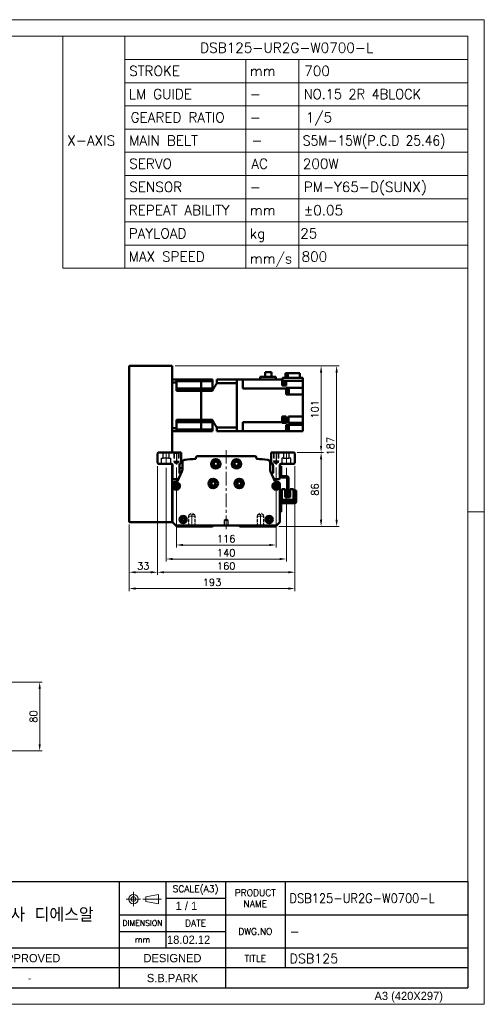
# Model space of a CAD drawing. Header units: millimetres. Extents: x 46891 to 50168, y 6223 to 9676.
# Tile 5 of 5: x 49628 to 50168, y 8529 to 9676. Entities that reach past the tile are written whole.
import ezdxf
from ezdxf.enums import TextEntityAlignment as Align

# ---------------------------------------------------------------- set-up
doc = ezdxf.new("R2010")
doc.units = ezdxf.units.MM
doc.header["$LTSCALE"] = 0.5
for name, pattern in [('CENTER', [50.8, 31.75, -6.35, 6.35, -6.35]), ('HIDDEN', [9.525, 6.35, -3.175]), ('HIDDENX2', [19.05, 12.7, -6.35])]:
    doc.linetypes.add(name, pattern=pattern)
doc.layers.get('0').update_dxf_attribs({"lineweight": 20})
for name, color, linetype, lineweight in [('1', 1, 'CENTER', 13), ('4', 4, 'Continuous', 13), ('외형선(ISO)', 7, 'Continuous', 50)]:
    doc.layers.add(name, color=color, linetype=linetype, lineweight=lineweight)
for name, color, linetype in [('2', 2, 'HIDDENX2'), ('3', 3, 'Continuous'), ('C', 1, 'CENTER')]:
    doc.layers.add(name, color=color, linetype=linetype)
doc.styles.add('ACISOGDT', font='amgdt.shx')
doc.styles.add('DSR TEXT', font='romans.shx', dxfattribs={"bigfont": 'whgtxt.shx'})
doc.styles.get("Standard").update_dxf_attribs({"font": 'romans.shx', "bigfont": 'whgtxt.shx'})
doc.dimstyles.new('DSR', dxfattribs={"dimscale": 2, "dimtxt": 3, "dimasz": 3, "dimexe": 0.5, "dimexo": 0.5, "dimgap": 0.5, "dimtad": 1, "dimdsep": 46, "dimtxsty": 'Standard', "dimcen": 2.5, "dimclrd": 4, "dimclre": 4, "dimclrt": 2, "dimadec": 0, "dimazin": 2, "dimtfac": 1, "dimtmove": 0, "dimatfit": 3, "dimfxl": 0, "dimlwd": -1, "dimlwe": -1, "dimarcsym": 0})

# ---------------------------------------------------------------- blocks, each defined once
blk = doc.blocks.new('A$C13F00394')
for p, q in [((109.11, 28.14), (105.34, 27.43)), ((105.34, 27.43), (105.34, 26.01)), ((109.11, 25.3), (109.11, 28.14)), ((-202.34, 25.67), (-191.42, 25.67)), ((-202.34, 25.3), (-191.42, 25.3)), ((105.34, 26.01), (109.11, 25.3))]:
    blk.add_line(p, q)
for radius in [1.42, 0.71]:
    blk.add_circle((101.56, 26.76), radius)
at = {"layer": '1'}
for p, q in [((103.69, 26.76), (99.44, 26.76)), ((101.56, 28.89), (101.56, 24.63)), ((104.41, 26.76), (110.04, 26.76))]:
    blk.add_line(p, q, dxfattribs=at)
at = {"layer": '3'}
for p, q in [((0, 32), (-207.68, 32)), ((0, 32), (202.32, 32)), ((0, 32), (0, 0)), ((43.43, 32), (43.43, 0)), ((97.32, 32), (97.32, 12)), ((111.32, 32), (111.32, 12)), ((129.32, 32), (129.32, 0)), ((147.32, 32), (147.32, 6)), ((202.32, 32), (202.32, 0)), ((0, 28), (25, 24)), ((43.43, 28), (0, 28)), ((25, 28), (25, 0)), ((34.7, 28), (34.7, 0)), ((111.32, 27), (129.32, 27)), ((43.43, 24), (0, 24)), ((97.32, 22), (202.32, 22)), ((43.43, 20), (0, 20)), ((43.43, 16), (0, 16)), ((97.32, 17), (129.32, 17)), ((0, 12), (129.32, 12)), ((97.32, 12), (97.32, 0)), ((129.32, 12), (202.32, 12)), ((43.43, 8), (0, 8)), ((97.32, 6), (43.43, 6)), ((129.32, 6), (97.32, 6)), ((202.32, 6), (129.32, 6)), ((43.43, 4), (0, 4)), ((0, 0), (202.32, 0))]:
    blk.add_line(p, q, dxfattribs=at)
at = {"color": 0, "style": 'DSR TEXT'}
for s, height, p in [('조립 치수 허용차', 2, (11.97, 29.02)), ('등급', 1.5, (20.77, 25.52)), ('정밀급', 1.5, (27.18, 25.37)), ('보통급', 1.3, (36.41, 25.38)), ('치수 구분', 1.5, (0.69, 24.78)), (' 0.5 초과 6 이하', 1.6, (0.56, 21.19)), (' 6 초과 30 이하', 1.6, (0.49, 17.19)), (' 30 초과 120 이하', 1.6, (0.49, 13.19)), (' 120 초과 315 이하', 1.6, (0.49, 9.19)), (' 315 초과 1000 이하', 1.6, (0.49, 5.19)), (' 1000 초과 2000 이하', 1.6, (0.49, 1.19))]:
    blk.add_text(s, height=height, dxfattribs=at).set_placement(p)
at = {"color": 7, "style": 'ACISOGDT'}
for s, p in [('APPROVED', (70.28, 8.93)), ('DESIGNED', (113.35, 8.93))]:
    blk.add_text(s, height=2.5, dxfattribs=at).set_placement(p, align=Align.MIDDLE_CENTER)
at = {"color": 7, "attachment_point": 5, "style": 'DSR TEXT'}
for s, insert, char_height in [('SCALE(A3)', (120.32, 29.5), 2), ('PRODUCT\\PNAME', (138.32, 27), 2), ('주식회사 디에스알', (70.37, 22), 4.2), ('DIMENSION', (104.32, 19.5), 1.7), ('DATE', (120.32, 19.5), 2), ('DWG.NO', (138.32, 17), 2), ('mm', (104.32, 14.5), 1.8), ('TITLE', (138.32, 8.83), 2)]:
    blk.add_mtext(s, dxfattribs=dict(at, insert=insert, char_height=char_height))
at = {"color": 0, "char_height": 1.6, "attachment_point": 5, "style": 'DSR TEXT'}
for s, insert in [('%%P0.05', (29.85, 22)), ('%%P0.1', (39.07, 22)), ('%%P0.1', (29.85, 18)), ('%%P0.2', (39.07, 18)), ('%%P0.15', (29.85, 14)), ('%%P0.3', (39.07, 14)), ('%%P0.2', (29.85, 10)), ('%%P0.5', (39.07, 10)), ('%%P0.3', (29.85, 6)), ('%%P0.8', (39.07, 6)), ('%%P0.5', (29.85, 2)), ('%%P1.2', (39.07, 2))]:
    blk.add_mtext(s, dxfattribs=dict(at, insert=insert))
at = {"layer": '4', "color": 0, "style": 'DSR TEXT'}
blk.add_text('NOTE', height=3, dxfattribs=at).set_placement((-202.39, 26.38))
blk = doc.blocks.new('A$C1C1952E1')
for p, q in [((293, 292), (293, 222)), ((311.67, 292), (311.67, 222)), ((311.67, 285), (415, 285)), ((348.18, 285), (348.18, 222)), ((364.13, 285), (364.13, 222)), ((311.67, 278), (415, 278)), ((311.67, 271), (415, 271)), ((311.67, 264), (415, 264)), ((311.67, 257), (415, 257)), ((311.67, 250), (415, 250)), ((311.67, 243), (415, 243)), ((311.67, 236), (415, 236)), ((311.67, 229), (415, 229)), ((293, 222), (415, 222))]:
    blk.add_line(p, q)
at = {"color": 1}
blk.add_lwpolyline([(0, 0), (420, 0), (420, 297), (0, 297)], close=True, dxfattribs=at)
at = {"color": 3}
blk.add_lwpolyline([(5, 5), (415, 5), (415, 292), (5, 292)], close=True, dxfattribs=at)
at = {"color": 7, "style": 'ACISOGDT'}
blk.add_text('A3 (420X297)', height=2.5, dxfattribs=at).set_placement((386.91, 1.28))
blk = doc.blocks.new('t8')
at = {"color": 2, "linetype": 'HIDDEN'}
for p, q in [((-4, 0), (-4, -12)), ((-3.4, -0.6), (-4, 0)), ((3.4, -0.6), (4, 0)), ((4, 0), (4, -12)), ((-3.4, -0.6), (3.4, -0.6)), ((-3.4, -0.6), (-3.4, -14)), ((3.4, -0.6), (3.4, -14)), ((-4, -12), (4, -12)), ((-4, -12), (-3.4, -13)), ((-3.4, -14), (3.4, -14)), ((-3.4, -14), (0, -16)), ((3.4, -14), (0, -16)), ((4, -12), (3.4, -13))]:
    blk.add_line(p, q, dxfattribs=at)
at = {"color": 1, "linetype": 'CENTER'}
blk.add_line((0, 1.4), (0, -17.1), dxfattribs=at)
blk = doc.blocks.new('*D71')
at = {"color": 1, "linetype": 'ByBlock'}
for p, q in [((49810, 9154.1), (49810, 9060.9)), ((49926, 9154.1), (49926, 9060.9)), ((49918.2, 9063.9), (49817.8, 9063.9))]:
    blk.add_line(p, q, dxfattribs=at)
at = {"color": 1}
for points in [[(49817.8, 9065.2), (49817.8, 9062.6), (49810, 9063.9)], [(49918.2, 9065.2), (49918.2, 9062.6), (49926, 9063.9)]]:
    blk.add_solid(points, dxfattribs=at)
at = {"layer": 'Defpoints', "color": 0}
for p in [(49810, 9157.7), (49926, 9157.7), (49810, 9063.9)]:
    blk.add_point(p, dxfattribs=at)
at = {"color": 3, "insert": (49868, 9071.1), "char_height": 8.4, "attachment_point": 5, "style": 'DSR TEXT'}
blk.add_mtext('116', dxfattribs=at)
blk = doc.blocks.new('*D72')
at = {"color": 1, "linetype": 'ByBlock'}
for p, q in [((49798, 9153.9), (49798, 9044.6)), ((49938, 9153.9), (49938, 9044.6)), ((49930.2, 9047.6), (49805.8, 9047.6))]:
    blk.add_line(p, q, dxfattribs=at)
at = {"color": 1}
for points in [[(49805.8, 9048.9), (49805.8, 9046.3), (49798, 9047.6)], [(49930.2, 9048.9), (49930.2, 9046.3), (49938, 9047.6)]]:
    blk.add_solid(points, dxfattribs=at)
at = {"layer": 'Defpoints', "color": 0}
for p in [(49798, 9157.5), (49938, 9157.5), (49798, 9047.6)]:
    blk.add_point(p, dxfattribs=at)
at = {"color": 3, "insert": (49868, 9054.8), "char_height": 8.4, "attachment_point": 5, "style": 'DSR TEXT'}
blk.add_mtext('140', dxfattribs=at)
blk = doc.blocks.new('*D73')
at = {"color": 1, "linetype": 'ByBlock'}
for p, q in [((49788, 9155.9), (49788, 9029.2)), ((49948, 9155.9), (49948, 9029.2)), ((49940.2, 9032.2), (49795.8, 9032.2))]:
    blk.add_line(p, q, dxfattribs=at)
at = {"color": 1}
for points in [[(49795.8, 9033.5), (49795.8, 9030.9), (49788, 9032.2)], [(49940.2, 9033.5), (49940.2, 9030.9), (49948, 9032.2)]]:
    blk.add_solid(points, dxfattribs=at)
at = {"layer": 'Defpoints', "color": 0}
for p in [(49788, 9159.5), (49948, 9159.5), (49788, 9032.2)]:
    blk.add_point(p, dxfattribs=at)
at = {"color": 3, "insert": (49868, 9039.4), "char_height": 8.4, "attachment_point": 5, "style": 'DSR TEXT'}
blk.add_mtext('160', dxfattribs=at)
blk = doc.blocks.new('*D74')
at = {"color": 1, "linetype": 'ByBlock'}
for p, q in [((49788, 9155.9), (49788, 9029.2)), ((49755, 9087.9), (49755, 9029.2)), ((49780.2, 9032.2), (49762.8, 9032.2))]:
    blk.add_line(p, q, dxfattribs=at)
at = {"color": 1}
for points in [[(49762.8, 9033.5), (49762.8, 9030.9), (49755, 9032.2)], [(49780.2, 9033.5), (49780.2, 9030.9), (49788, 9032.2)]]:
    blk.add_solid(points, dxfattribs=at)
at = {"layer": 'Defpoints', "color": 0}
for p in [(49788, 9159.5), (49755, 9091.5), (49755, 9032.2)]:
    blk.add_point(p, dxfattribs=at)
at = {"color": 3, "insert": (49771.5, 9039.4), "char_height": 8.4, "attachment_point": 5, "style": 'DSR TEXT'}
blk.add_mtext('33', dxfattribs=at)
blk = doc.blocks.new('*D75')
at = {"color": 1, "linetype": 'ByBlock'}
for p, q in [((49948, 9155.9), (49948, 9010.2)), ((49755, 9087.9), (49755, 9010.2)), ((49940.2, 9013.2), (49762.8, 9013.2))]:
    blk.add_line(p, q, dxfattribs=at)
at = {"color": 1}
for points in [[(49762.8, 9014.5), (49762.8, 9011.9), (49755, 9013.2)], [(49940.2, 9014.5), (49940.2, 9011.9), (49948, 9013.2)]]:
    blk.add_solid(points, dxfattribs=at)
at = {"layer": 'Defpoints', "color": 0}
for p in [(49948, 9159.5), (49755, 9091.5), (49755, 9013.2)]:
    blk.add_point(p, dxfattribs=at)
at = {"color": 3, "insert": (49851.5, 9020.4), "char_height": 8.4, "attachment_point": 5, "style": 'DSR TEXT'}
blk.add_mtext('193', dxfattribs=at)
blk = doc.blocks.new('*D76')
at = {"color": 1, "linetype": 'ByBlock'}
for p, q in [((49950.6, 9171.5), (49981.4, 9171.5)), ((49978.4, 9163.7), (49978.4, 9093.3)), ((49929.1, 9085.5), (49981.4, 9085.5))]:
    blk.add_line(p, q, dxfattribs=at)
at = {"color": 1}
for points in [[(49977.1, 9163.7), (49979.7, 9163.7), (49978.4, 9171.5)], [(49977.1, 9093.3), (49979.7, 9093.3), (49978.4, 9085.5)]]:
    blk.add_solid(points, dxfattribs=at)
at = {"layer": 'Defpoints', "color": 0}
for p in [(49947, 9171.5), (49925.5, 9085.5), (49978.4, 9085.5)]:
    blk.add_point(p, dxfattribs=at)
at = {"color": 3, "insert": (49971.2, 9128.5), "char_height": 8.4, "attachment_point": 5, "rotation": 90, "style": 'DSR TEXT'}
blk.add_mtext('86', dxfattribs=at)
blk = doc.blocks.new('*D77')
at = {"color": 1, "linetype": 'ByBlock'}
for p, q in [((49808.6, 9272.5), (49981.4, 9272.5)), ((49978.4, 9179.3), (49978.4, 9264.7)), ((49950.6, 9171.5), (49981.4, 9171.5))]:
    blk.add_line(p, q, dxfattribs=at)
at = {"color": 1}
for points in [[(49977.1, 9264.7), (49979.7, 9264.7), (49978.4, 9272.5)], [(49977.1, 9179.3), (49979.7, 9179.3), (49978.4, 9171.5)]]:
    blk.add_solid(points, dxfattribs=at)
at = {"layer": 'Defpoints', "color": 0}
for p in [(49805, 9272.5), (49978.4, 9272.5), (49947, 9171.5)]:
    blk.add_point(p, dxfattribs=at)
at = {"color": 3, "insert": (49971.2, 9222), "char_height": 8.4, "attachment_point": 5, "rotation": 90, "style": 'DSR TEXT'}
blk.add_mtext('101', dxfattribs=at)
blk = doc.blocks.new('*D78')
at = {"color": 1, "linetype": 'ByBlock'}
for p, q in [((49808.6, 9272.5), (49999.5, 9272.5)), ((49996.5, 9264.7), (49996.5, 9093.3)), ((49929.1, 9085.5), (49999.5, 9085.5))]:
    blk.add_line(p, q, dxfattribs=at)
at = {"color": 1}
for points in [[(49995.2, 9264.7), (49997.8, 9264.7), (49996.5, 9272.5)], [(49995.2, 9093.3), (49997.8, 9093.3), (49996.5, 9085.5)]]:
    blk.add_solid(points, dxfattribs=at)
at = {"layer": 'Defpoints', "color": 0}
for p in [(49805, 9272.5), (49925.5, 9085.5), (49996.5, 9085.5)]:
    blk.add_point(p, dxfattribs=at)
at = {"color": 3, "insert": (49989.3, 9179), "char_height": 8.4, "attachment_point": 5, "rotation": 90, "style": 'DSR TEXT'}
blk.add_mtext('187', dxfattribs=at)
blk = doc.blocks.new('*D92')
at = {"color": 1, "linetype": 'ByBlock'}
for p, q in [((49567.4, 8904.1), (49654, 8904.1)), ((49651, 8831.9), (49651, 8896.3)), ((49567.4, 8824.1), (49654, 8824.1))]:
    blk.add_line(p, q, dxfattribs=at)
at = {"color": 1}
for points in [[(49649.7, 8896.3), (49652.3, 8896.3), (49651, 8904.1)], [(49649.7, 8831.9), (49652.3, 8831.9), (49651, 8824.1)]]:
    blk.add_solid(points, dxfattribs=at)
at = {"layer": 'Defpoints', "color": 0}
for p in [(49563.8, 8904.1), (49651, 8904.1), (49563.8, 8824.1)]:
    blk.add_point(p, dxfattribs=at)
at = {"color": 3, "insert": (49643.8, 8864.1), "char_height": 8.4, "attachment_point": 5, "rotation": 90, "style": 'DSR TEXT'}
blk.add_mtext('80', dxfattribs=at)

msp = doc.modelspace()

# ---------------------------------------------------------------- linework, layer by layer
at = {"color": 1}
msp.add_line((50168.29132, 9102.35402), (50148.98632, 9102.35402), dxfattribs=at)
at = {"layer": '1'}
for p, q in [((49867.97481, 9174.54427), (49867.97481, 9081.54427)), ((49797.97481, 9172.54427), (49797.97481, 9157.54427)), ((49937.97481, 9172.54427), (49937.97481, 9157.54427))]:
    msp.add_line(p, q, dxfattribs=at)
at = {"layer": '2'}
for p, q in [((49792.72481, 9158.54427), (49792.72481, 9165.04427)), ((49792.72481, 9165.04427), (49794.67481, 9165.04427)), ((49794.67481, 9165.04427), (49794.67481, 9171.54427)), ((49801.27481, 9165.04427), (49794.67481, 9165.04427)), ((49801.27481, 9171.54427), (49801.27481, 9165.04427)), ((49801.27481, 9165.04427), (49803.22481, 9165.04427)), ((49803.22481, 9165.04427), (49803.22481, 9158.54427)), ((49806.97481, 9171.54427), (49806.97481, 9161.54427)), ((49807.47481, 9171.04427), (49806.97481, 9171.54427)), ((49807.47481, 9171.04427), (49807.47481, 9160.04427)), ((49807.47481, 9171.04427), (49812.47481, 9171.04427)), ((49812.47481, 9171.04427), (49812.97481, 9171.54427)), ((49812.47481, 9171.04427), (49812.47481, 9160.04427)), ((49812.97481, 9171.54427), (49812.97481, 9161.54427)), ((49922.97481, 9171.54427), (49922.97481, 9161.54427)), ((49923.47481, 9171.04427), (49922.97481, 9171.54427)), ((49923.47481, 9171.04427), (49923.47481, 9160.04427)), ((49928.47481, 9171.04427), (49923.47481, 9171.04427)), ((49928.47481, 9171.04427), (49928.97481, 9171.54427)), ((49928.47481, 9171.04427), (49928.47481, 9160.04427)), ((49928.97481, 9171.54427), (49928.97481, 9161.54427)), ((49934.67481, 9165.04427), (49932.72481, 9165.04427)), ((49932.72481, 9165.04427), (49932.72481, 9158.54427)), ((49934.67481, 9171.54427), (49934.67481, 9165.04427)), ((49934.67481, 9165.04427), (49941.27481, 9165.04427)), ((49941.27481, 9165.04427), (49941.27481, 9171.54427)), ((49943.22481, 9165.04427), (49941.27481, 9165.04427)), ((49943.22481, 9158.54427), (49943.22481, 9165.04427)), ((49806.97481, 9161.54427), (49812.97481, 9161.54427)), ((49806.97481, 9161.54427), (49807.47481, 9160.67825)), ((49807.47481, 9160.04427), (49809.97481, 9158.6009)), ((49807.47481, 9160.04427), (49812.47481, 9160.04427)), ((49812.47481, 9160.04427), (49809.97481, 9158.6009)), ((49812.97481, 9161.54427), (49812.47481, 9160.67825)), ((49928.97481, 9161.54427), (49922.97481, 9161.54427)), ((49922.97481, 9161.54427), (49923.47481, 9160.67825)), ((49928.47481, 9160.04427), (49923.47481, 9160.04427)), ((49923.47481, 9160.04427), (49925.97481, 9158.6009)), ((49928.47481, 9160.04427), (49925.97481, 9158.6009)), ((49928.97481, 9161.54427), (49928.47481, 9160.67825)), ((49867.97481, 9094.04643), (49865.47481, 9092.54428)), ((49870.47481, 9092.54428), (49867.97481, 9094.04643)), ((49865.47481, 9092.54428), (49865.47481, 9086.54427)), ((49870.47481, 9092.54428), (49865.47481, 9092.54428)), ((49865.47481, 9086.54427), (49870.47481, 9086.54427)), ((49870.47481, 9086.54427), (49870.47481, 9092.54428))]:
    msp.add_line(p, q, dxfattribs=at)
at = {"layer": '3'}
for p in [(50148.98632, 8671.85252), (49367.8386, 8548.30052)]:
    msp.add_line(p, (50148.98632, 8548.30052), dxfattribs=at)
at = {"layer": 'C'}
for p, q in [((49809.97481, 9172.6956), (49809.97481, 9157.71602)), ((49925.97481, 9172.6956), (49925.97481, 9157.71602))]:
    msp.add_line(p, q, dxfattribs=at)
at = {"layer": '외형선(ISO)'}
for p, q in [((49754.9748, 9091.54427), (49754.9748, 9271.54427)), ((49755.9748, 9272.54427), (49804.9748, 9272.54427)), ((49804.9748, 9271.54427), (49804.9748, 9272.54427)), ((49804.9748, 9171.54427), (49804.9748, 9271.54427)), ((49804.9748, 9256.54427), (49809.9748, 9256.54427)), ((49809.9748, 9256.54427), (49809.9748, 9253.00179)), ((49838.9748, 9256.54427), (49809.9748, 9256.54427)), ((49809.9748, 9254.83186), (49838.9748, 9254.83186)), ((49838.9748, 9254.83186), (49838.9748, 9256.54427)), ((49838.9748, 9256.54427), (49838.9748, 9254.83186)), ((49838.9748, 9256.54427), (49851.9748, 9256.54427)), ((49838.9748, 9251.29427), (49838.9748, 9254.83186)), ((49838.9748, 9251.29427), (49838.9748, 9254.83186)), ((49838.9748, 9254.83186), (49851.9748, 9254.83186)), ((49851.9748, 9256.54427), (49851.9748, 9254.83186)), ((49851.9748, 9246.29427), (49851.9748, 9254.83186)), ((49856.9748, 9256.54427), (49856.9748, 9252.23961)), ((49856.9748, 9256.54427), (49880.4748, 9256.54427)), ((49887.4748, 9256.54427), (49880.4748, 9256.54427)), ((49880.4748, 9256.54427), (49880.4748, 9256.5398)), ((49880.4748, 9256.5398), (49880.4748, 9252.24482)), ((49887.4748, 9252.04427), (49887.4748, 9256.54427)), ((49887.4748, 9256.54427), (49933.0748, 9256.54427)), ((49907.3748, 9259.94427), (49907.3748, 9256.54427)), ((49907.3748, 9259.94427), (49925.7248, 9259.94427)), ((49913.1498, 9259.94427), (49913.1498, 9265.34427)), ((49913.1498, 9265.34427), (49920.5998, 9265.34427)), ((49920.5998, 9265.34427), (49920.5998, 9259.94427)), ((49925.7248, 9256.54427), (49925.7248, 9259.94427)), ((49933.0748, 9256.57919), (49933.0748, 9256.54427)), ((49933.0748, 9256.57919), (49933.5748, 9256.57919)), ((49933.0748, 9250.9843), (49933.0748, 9256.54427)), ((49933.5748, 9258.54427), (49933.5748, 9255.04427)), ((49957.0748, 9258.54427), (49933.5748, 9258.54427)), ((49933.5748, 9255.04427), (49957.0748, 9255.04427)), ((49933.7748, 9250.67919), (49933.7748, 9255.04427)), ((49935.7748, 9250.82919), (49935.7748, 9255.04427)), ((49936.87486, 9264.04427), (49936.87486, 9258.54427)), ((49936.87486, 9264.04427), (49939.84711, 9264.04427)), ((49937.5748, 9255.04427), (49937.5748, 9250.9843)), ((49939.84711, 9258.54427), (49939.84711, 9264.04427)), ((49939.84711, 9264.04427), (49953.67475, 9264.04427)), ((49953.67475, 9264.04427), (49953.67475, 9258.54427)), ((49957.0748, 9255.04427), (49957.0748, 9258.54427)), ((49957.0748, 9250.9843), (49957.0748, 9255.04427)), ((49804.9748, 9253.00179), (49809.9748, 9253.00179)), ((49809.9748, 9243.581), (49809.9748, 9253.00179)), ((49809.9748, 9246.29427), (49838.9748, 9246.29427)), ((49838.9748, 9243.581), (49809.9748, 9243.581)), ((49838.9748, 9246.29427), (49838.9748, 9251.29427)), ((49838.9748, 9246.29427), (49838.9748, 9251.29427)), ((49838.9748, 9243.581), (49838.9748, 9246.29427)), ((49838.9748, 9246.29427), (49838.9748, 9243.581)), ((49838.9748, 9246.29427), (49851.9748, 9246.29427)), ((49838.9748, 9209.50755), (49838.9748, 9243.581)), ((49838.9748, 9209.50755), (49838.9748, 9243.581)), ((49838.9748, 9243.581), (49851.9748, 9243.581)), ((49851.9748, 9246.29427), (49851.9748, 9243.581)), ((49856.9748, 9252.23961), (49880.4748, 9252.23961)), ((49880.4748, 9252.24482), (49880.4748, 9252.23961)), ((49880.4748, 9200.84894), (49880.4748, 9252.23961)), ((49880.4748, 9252.04427), (49880.4748, 9201.04427)), ((49887.4748, 9252.04427), (49887.4748, 9246.10364)), ((49887.4748, 9246.10364), (49937.5748, 9246.10364)), ((49933.0748, 9250.9843), (49933.0748, 9249.54893)), ((49933.0748, 9250.67919), (49933.7748, 9250.67919)), ((49933.0748, 9249.54893), (49937.5748, 9249.54893)), ((49933.7748, 9250.82919), (49935.7748, 9250.82919)), ((49937.5748, 9249.54893), (49937.5748, 9250.9843)), ((49957.0748, 9247.05235), (49937.5748, 9247.05235)), ((49937.5748, 9247.05235), (49937.5748, 9246.50295)), ((49937.5748, 9246.10364), (49937.5748, 9246.50295)), ((49937.5748, 9246.10364), (49937.5748, 9239.04427)), ((49937.5748, 9245.84024), (49938.0748, 9245.84024)), ((49938.0748, 9239.84024), (49938.0748, 9245.84024)), ((49938.0748, 9245.79024), (49938.7748, 9245.79024)), ((49938.7748, 9239.89024), (49938.7748, 9245.79024)), ((49938.7748, 9245.64024), (49940.7748, 9245.64024)), ((49940.7748, 9240.04024), (49940.7748, 9245.64024)), ((49957.0748, 9250.9843), (49957.0748, 9247.05235)), ((49957.0748, 9242.54427), (49957.0748, 9247.05235)), ((49957.0748, 9242.54427), (49957.0748, 9239.04427)), ((49937.5748, 9239.84024), (49938.0748, 9239.84024)), ((49937.5748, 9239.04427), (49957.0748, 9239.04427)), ((49938.0748, 9239.89024), (49938.7748, 9239.89024)), ((49938.7748, 9240.04024), (49940.7748, 9240.04024)), ((49957.0748, 9213.74427), (49957.0748, 9239.04427)), ((49809.9748, 9200.08676), (49809.9748, 9209.50755)), ((49838.9748, 9209.50755), (49809.9748, 9209.50755)), ((49838.9748, 9206.79427), (49838.9748, 9209.50755)), ((49838.9748, 9209.50755), (49838.9748, 9206.79427)), ((49838.9748, 9209.50755), (49851.9748, 9209.50755)), ((49851.9748, 9209.50755), (49851.9748, 9206.79427)), ((49933.0748, 9210.33406), (49933.0748, 9213.74427)), ((49937.5748, 9213.74427), (49933.0748, 9213.74427)), ((49933.0748, 9212.83152), (49933.7748, 9212.83152)), ((49933.0748, 9210.33406), (49933.0748, 9209.42899)), ((49933.0748, 9206.98491), (49933.0748, 9209.42899)), ((49933.7748, 9206.93152), (49933.7748, 9212.83152)), ((49933.7748, 9212.68152), (49935.7748, 9212.68152)), ((49935.7748, 9207.08152), (49935.7748, 9212.68152)), ((49937.5748, 9206.98491), (49937.5748, 9213.74427)), ((49940.5748, 9213.74427), (49957.0748, 9213.74427)), ((49940.5748, 9213.74427), (49940.5748, 9206.98491)), ((49957.0748, 9213.74427), (49957.0748, 9210.24427)), ((49957.0748, 9206.26565), (49957.0748, 9210.24427)), ((49804.9748, 9200.08676), (49809.9748, 9200.08676)), ((49809.9748, 9206.79427), (49838.9748, 9206.79427)), ((49809.9748, 9200.08676), (49809.9748, 9196.54427)), ((49809.9748, 9198.25669), (49838.9748, 9198.25669)), ((49838.9748, 9201.79427), (49838.9748, 9206.79427)), ((49838.9748, 9201.79427), (49838.9748, 9206.79427)), ((49838.9748, 9206.79427), (49851.9748, 9206.79427)), ((49838.9748, 9198.25669), (49838.9748, 9201.79427)), ((49838.9748, 9198.25669), (49838.9748, 9201.79427)), ((49838.9748, 9196.54427), (49838.9748, 9198.25669)), ((49838.9748, 9198.25669), (49838.9748, 9196.54427)), ((49838.9748, 9198.25669), (49851.9748, 9198.25669)), ((49851.9748, 9206.79427), (49851.9748, 9198.25669)), ((49851.9748, 9198.25669), (49851.9748, 9196.54427)), ((49856.9748, 9200.84894), (49856.9748, 9196.54427)), ((49856.9748, 9200.84894), (49880.4748, 9200.84894)), ((49880.4748, 9200.84894), (49880.4748, 9200.84373)), ((49880.4748, 9200.84373), (49880.4748, 9196.54875)), ((49887.4748, 9206.98491), (49933.0748, 9206.98491)), ((49887.4748, 9206.98491), (49887.4748, 9201.04427)), ((49887.4748, 9196.54427), (49887.4748, 9201.04427)), ((49933.0748, 9206.5856), (49933.0748, 9206.98491)), ((49933.0748, 9206.93152), (49933.7748, 9206.93152)), ((49933.0748, 9206.5856), (49933.0748, 9206.26565)), ((49933.0748, 9206.26565), (49937.5748, 9206.26565)), ((49933.7748, 9207.08152), (49935.7748, 9207.08152)), ((49940.5748, 9206.98491), (49937.5748, 9206.98491)), ((49937.5748, 9206.98491), (49937.5748, 9206.5856)), ((49937.5748, 9206.26565), (49937.5748, 9206.5856)), ((49937.5748, 9204.04427), (49957.0748, 9204.04427)), ((49937.5748, 9204.04427), (49937.5748, 9202.10425)), ((49937.5748, 9203.05557), (49938.0748, 9203.05557)), ((49937.5748, 9196.54427), (49937.5748, 9202.10425)), ((49937.5748, 9197.05557), (49938.0748, 9197.05557)), ((49938.0748, 9197.05557), (49938.0748, 9203.05557)), ((49938.0748, 9203.00557), (49938.7748, 9203.00557)), ((49938.0748, 9197.10557), (49938.7748, 9197.10557)), ((49938.7748, 9197.10557), (49938.7748, 9203.00557)), ((49938.7748, 9202.85557), (49940.7748, 9202.85557)), ((49938.7748, 9197.25557), (49940.7748, 9197.25557)), ((49940.5748, 9206.5856), (49940.5748, 9206.98491)), ((49940.5748, 9206.5856), (49940.5748, 9206.26565)), ((49940.5748, 9206.26565), (49957.0748, 9206.26565)), ((49940.7748, 9197.25557), (49940.7748, 9202.85557)), ((49957.0748, 9206.26565), (49957.0748, 9204.04427)), ((49957.0748, 9204.04427), (49957.0748, 9200.54427)), ((49957.0748, 9196.54427), (49957.0748, 9200.54427)), ((49804.9748, 9196.54427), (49809.9748, 9196.54427)), ((49838.9748, 9196.54427), (49809.9748, 9196.54427)), ((49838.9748, 9196.54427), (49851.9748, 9196.54427)), ((49856.9748, 9196.54427), (49880.4748, 9196.54427)), ((49880.4748, 9196.54875), (49880.4748, 9196.54427)), ((49887.4748, 9196.54427), (49880.4748, 9196.54427)), ((49887.4748, 9196.54427), (49937.5748, 9196.54427)), ((49933.0748, 9196.54427), (49933.0748, 9196.50936)), ((49933.0748, 9196.50936), (49933.7748, 9196.50936)), ((49933.7748, 9196.50936), (49933.7748, 9196.54427)), ((49937.5748, 9196.54427), (49957.0748, 9196.54427)), ((49787.97481, 9170.54427), (49788.97481, 9171.54427)), ((49787.97481, 9159.54427), (49787.97481, 9170.54427)), ((49788.97481, 9171.54427), (49815.47481, 9171.54427)), ((49815.47481, 9171.54427), (49815.47481, 9160.07309)), ((49832.7474, 9164.75975), (49832.7474, 9165.54427)), ((49834.7474, 9167.54427), (49901.20221, 9167.54427)), ((49903.20221, 9165.54427), (49903.20221, 9164.75975)), ((49920.47481, 9160.07309), (49920.47481, 9171.54427)), ((49920.47481, 9171.54427), (49946.97481, 9171.54427)), ((49946.97481, 9171.54427), (49947.97481, 9170.54427)), ((49947.97481, 9170.54427), (49947.97481, 9159.54427)), ((49788.97481, 9158.54427), (49787.97481, 9159.54427)), ((49804.47481, 9158.54427), (49788.97481, 9158.54427)), ((49804.9748, 9091.54427), (49804.9748, 9158.4103)), ((49805.47481, 9156.54427), (49804.9748, 9156.54427)), ((49805.47481, 9151.04427), (49805.47481, 9157.54427)), ((49805.97481, 9150.54427), (49805.47481, 9151.04427)), ((49813.47481, 9156.07309), (49813.47481, 9148.04427)), ((49813.47481, 9153.54427), (49816.9748, 9153.54427)), ((49816.9748, 9151.64246), (49816.9748, 9160.20676)), ((49918.9748, 9160.20676), (49918.9748, 9151.64246)), ((49922.47481, 9148.04427), (49922.47481, 9156.07309)), ((49930.47481, 9151.04427), (49929.97481, 9150.54427)), ((49930.47481, 9157.54427), (49930.47481, 9151.04427)), ((49930.47481, 9155.54427), (49932.07481, 9155.54427)), ((49930.47481, 9150.04427), (49930.47481, 9151.04427)), ((49946.97481, 9158.54427), (49931.47481, 9158.54427)), ((49932.07481, 9155.54427), (49932.07481, 9144.14427)), ((49947.97481, 9159.54427), (49946.97481, 9158.54427)), ((49805.47481, 9150.04427), (49805.97481, 9150.54427)), ((49805.47481, 9149.04427), (49805.47481, 9150.04427)), ((49805.97481, 9148.54427), (49805.47481, 9149.04427)), ((49805.47481, 9148.04427), (49805.97481, 9148.54427)), ((49805.47481, 9147.04427), (49805.47481, 9148.04427)), ((49805.97481, 9146.54427), (49805.47481, 9147.04427)), ((49805.47481, 9146.04427), (49805.97481, 9146.54427)), ((49805.47481, 9141.54427), (49805.47481, 9146.04427)), ((49810.97481, 9140.54427), (49806.47481, 9140.54427)), ((49811.24293, 9138.12522), (49816.5146, 9149.54717)), ((49813.97481, 9147.54427), (49815.59019, 9147.54427)), ((49919.43501, 9149.54717), (49924.70668, 9138.12522)), ((49920.35942, 9147.54427), (49921.97481, 9147.54427)), ((49929.47481, 9140.54427), (49924.97481, 9140.54427)), ((49929.97481, 9150.54427), (49930.47481, 9150.04427)), ((49930.47481, 9149.04427), (49929.97481, 9148.54427)), ((49929.97481, 9148.54427), (49930.47481, 9148.04427)), ((49930.47481, 9147.04427), (49929.97481, 9146.54427)), ((49929.97481, 9146.54427), (49930.47481, 9146.04427)), ((49930.47481, 9150.04427), (49930.47481, 9149.04427)), ((49930.47481, 9148.04427), (49930.47481, 9149.04427)), ((49930.47481, 9148.04427), (49930.47481, 9147.04427)), ((49930.47481, 9146.04427), (49930.47481, 9147.04427)), ((49930.47481, 9146.04427), (49930.47481, 9141.54427)), ((49932.07481, 9144.14427), (49930.5352, 9144.14427)), ((49938.37481, 9144.14427), (49932.57481, 9144.14427)), ((49932.57481, 9142.54427), (49938.37481, 9142.54427)), ((49938.87481, 9142.04427), (49938.87481, 9122.54427)), ((49940.47481, 9122.54427), (49940.47481, 9142.04427)), ((49805.4748, 9091.78692), (49805.4748, 9134.54427)), ((49808.4748, 9137.54427), (49810.33497, 9137.54427)), ((49854.9748, 9136.97404), (49854.9748, 9134.11451)), ((49880.9748, 9136.97404), (49880.9748, 9134.11451)), ((49925.61464, 9137.54427), (49927.4748, 9137.54427)), ((49930.4748, 9134.54427), (49930.4748, 9091.78692)), ((49932.77477, 9129.0444), (49936.47477, 9129.04441)), ((49932.7748, 9116.6444), (49932.77477, 9129.0444)), ((49936.47477, 9129.04441), (49936.47479, 9119.64441)), ((49942.47477, 9129.04442), (49946.17477, 9129.04443)), ((49942.47479, 9119.64442), (49942.47477, 9129.04442)), ((49946.17477, 9129.04443), (49946.1748, 9116.64443)), ((49932.7748, 9116.6444), (49932.7748, 9114.1444)), ((49932.7748, 9116.6444), (49934.7748, 9116.6444)), ((49934.7748, 9116.6444), (49944.1748, 9116.64442)), ((49942.47479, 9120.64442), (49936.47479, 9120.64441)), ((49936.47479, 9120.34441), (49942.47479, 9120.34442)), ((49942.47479, 9119.64442), (49936.47479, 9119.64441)), ((49938.87481, 9122.54427), (49940.47481, 9122.54427)), ((49944.1748, 9116.64442), (49946.1748, 9116.64443)), ((49946.1748, 9114.14443), (49946.1748, 9116.64443)), ((49947.87476, 9127.54443), (49949.47476, 9127.54443)), ((49947.87476, 9127.54443), (49947.87476, 9124.54443)), ((49947.87478, 9114.64443), (49947.87476, 9124.54443)), ((49949.47476, 9124.54443), (49949.47476, 9127.54443)), ((49949.47476, 9124.54443), (49949.47478, 9114.54443)), ((49804.9748, 9109.54427), (49805.4748, 9109.54427)), ((49932.07479, 9112.0444), (49932.0748, 9105.5444)), ((49932.07481, 9102.5444), (49932.0748, 9105.5444)), ((49932.47478, 9114.1444), (49947.37478, 9114.14443)), ((49947.47479, 9112.54443), (49932.57479, 9112.5444)), ((49932.07481, 9102.5444), (49930.47481, 9102.5444)), ((49804.9748, 9090.54427), (49755.9748, 9090.54427)), ((49804.9748, 9090.54427), (49804.9748, 9091.54427)), ((49809.4748, 9086.54427), (49806.35348, 9089.6656)), ((49810.4748, 9085.54427), (49809.4748, 9086.54427)), ((49926.4748, 9086.54427), (49809.4748, 9086.54427)), ((49851.9748, 9085.54427), (49810.4748, 9085.54427)), ((49852.82836, 9086.39783), (49851.9748, 9085.54427)), ((49883.9748, 9085.54427), (49883.12125, 9086.39783)), ((49925.4748, 9085.54427), (49883.9748, 9085.54427)), ((49926.4748, 9086.54427), (49925.4748, 9085.54427)), ((49929.59613, 9089.6656), (49926.4748, 9086.54427))]:
    msp.add_line(p, q, dxfattribs=at)
for centre, radius in [((49855.9748, 9158.54427), 5.5), ((49879.9748, 9158.54427), 5.5), ((49855.9748, 9158.54427), 3.3), ((49855.9748, 9158.54427), 2.4585), ((49879.9748, 9158.54427), 3.3), ((49879.9748, 9158.54427), 2.4585), ((49852.97481, 9135.54427), 5.5), ((49882.97481, 9135.54427), 5.5), ((49809.9748, 9132.54427), 4.25), ((49809.9748, 9132.54427), 2.25), ((49852.97481, 9135.54427), 3.3), ((49852.9748, 9135.54427), 2.4585), ((49882.97481, 9135.54427), 3.3), ((49882.9748, 9135.54427), 2.4585), ((49925.9748, 9132.54427), 4.25), ((49925.9748, 9132.54427), 2.25), ((49817.9748, 9093.54427), 4.25), ((49817.9748, 9093.54427), 2.25), ((49917.9748, 9093.54427), 4.25), ((49917.9748, 9093.54427), 2.25)]:
    msp.add_circle(centre, radius, dxfattribs=at)
for centre, radius, start, end in [((49755.9748, 9271.54427), 1, 90, 180), ((49819.9748, 9160.20676), 3, 95.57599889, 180), ((49867.97481, 8668.54427), 497, 94.11817749, 95.57599889), ((49832.2474, 9164.75975), 0.5, 274.11817763, 0), ((49834.7474, 9165.54427), 2, 90.00000001, 180), ((49901.20221, 9165.54427), 2, 0, 90.00000001), ((49903.70221, 9164.75975), 0.5, 180, 265.88182253), ((49867.97481, 8668.54427), 497, 84.42400113, 85.88182253), ((49915.9748, 9160.20676), 3, 0, 84.42400114), ((49804.47481, 9157.54427), 1, 0, 90), ((49818.47481, 9156.07309), 5, 126.86989765, 180), ((49811.9748, 9151.64246), 5, 335.22485944, 0), ((49923.9748, 9151.64246), 5, 180, 204.77514058), ((49917.47481, 9156.07309), 5, 0, 53.13010235), ((49931.47481, 9157.54427), 1, 90, 180), ((49806.47481, 9141.54427), 1, 180, 270), ((49810.97481, 9137.54427), 3, 65.22491108, 90), ((49813.97481, 9148.04427), 0.5, 180, 270), ((49921.97481, 9148.04427), 0.5, 270, 0), ((49924.97481, 9137.54427), 3, 90, 114.775192), ((49929.47481, 9141.54427), 1, 270, 0), ((49932.57481, 9144.64427), 2.1, 180, 193.774147), ((49932.57481, 9144.64427), 2.1, 193.774147, 270), ((49932.57481, 9144.64427), 0.5, 180, 270), ((49938.37481, 9142.04427), 2.1, 0, 90), ((49938.37481, 9142.04427), 0.5, 0, 90), ((49808.4748, 9134.54427), 3, 90.00000001, 180), ((49809.9748, 9132.54427), 1.621, 36.950847, 323.04915397), ((49809.9748, 9132.54427), 1.5, 48.18968484, 311.8103164), ((49810.33497, 9138.54427), 1, 270.00000001, 335.22485944), ((49811.3748, 9134.10952), 0.6, 259.96251962, 324.85511582), ((49809.9748, 9132.54427), 1.621, 323.04915084, 36.95084491), ((49811.3748, 9130.97903), 0.6, 35.14488278, 100.03748085), ((49924.5748, 9134.10952), 0.6, 215.14488717, 280.03748127), ((49924.5748, 9130.97903), 0.6, 79.96251962, 144.85511372), ((49925.9748, 9132.54427), 1.621, 216.950847, 143.04915388), ((49925.61464, 9138.54427), 1, 204.77514058, 270.00000001), ((49925.9748, 9132.54427), 1.5, 228.18968484, 131.8103164), ((49927.4748, 9134.54427), 3, 0, 90.00000001), ((49932.47479, 9112.1444), 2, 90.00011094, 179.75458606), ((49932.57479, 9112.0444), 0.5, 90.00011094, 180.00011094), ((49947.37478, 9114.64443), 0.5, 270.00011094, 0.00011094), ((49947.47478, 9114.54443), 2, 270.00011094, 0.00011094), ((49817.9748, 9093.54427), 1.621, 129.96149723, 50.03850277), ((49817.9748, 9093.54427), 1.6, 134.4153086, 45.5846914), ((49816.50511, 9095.04427), 0.5, 328.99692459, 55.46536904), ((49819.4445, 9095.04427), 0.5, 124.5346268, 211.00307541), ((49917.9748, 9093.54427), 1.621, 129.96149723, 50.03850277), ((49917.9748, 9093.54427), 1.6, 134.4153086, 45.5846914), ((49916.50511, 9095.04427), 0.5, 328.99692458, 55.46537103), ((49919.4445, 9095.04427), 0.5, 124.53462481, 211.00307541), ((49755.9748, 9091.54427), 1, 180, 270), ((49808.4748, 9091.78692), 3, 180, 225.00000001), ((49853.18191, 9086.04427), 0.5, 90, 135), ((49882.7677, 9086.04427), 0.5, 45, 90), ((49927.4748, 9091.78692), 3, 315.00000001, 0)]:
    msp.add_arc(centre, radius, start, end, dxfattribs=at)
for points, weights in [([(49851.9748, 9243.581), (49853.96824, 9247.61778), (49856.9748, 9252.23961)], [1.45736434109, 1.41367336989, 1.35251798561]), ([(49856.9748, 9200.84894), (49853.96824, 9205.47077), (49851.9748, 9209.50755)], [1.35251798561, 1.41367336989, 1.45736434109])]:
    msp.add_rational_spline(points, weights, degree=2, dxfattribs=at)
for points, knots in [([(49811.27023, 9133.51871), (49811.22459, 9133.52678), (49811.17661, 9133.54096), (49811.07364, 9133.58686), (49811.01962, 9133.62223), (49810.9748, 9133.66231)], [0.047260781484, 0.047260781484, 0.047260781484, 0.047260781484, 0.061885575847, 0.061885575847, 0.079922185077, 0.079922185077, 0.079922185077, 0.079922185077]), ([(49810.9748, 9131.42624), (49811.01962, 9131.46632), (49811.07364, 9131.50169), (49811.17661, 9131.54759), (49811.22459, 9131.56177), (49811.27023, 9131.56984)], [0.079922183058, 0.079922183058, 0.079922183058, 0.079922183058, 0.097958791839, 0.097958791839, 0.11258358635, 0.11258358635, 0.11258358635, 0.11258358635]), ([(49924.9748, 9133.66231), (49924.92999, 9133.62223), (49924.87597, 9133.58686), (49924.773, 9133.54096), (49924.72502, 9133.52678), (49924.67938, 9133.51871)], [0.079922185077, 0.079922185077, 0.079922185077, 0.079922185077, 0.097958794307, 0.097958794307, 0.112583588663, 0.112583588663, 0.112583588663, 0.112583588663]), ([(49924.67938, 9131.56984), (49924.72502, 9131.56177), (49924.773, 9131.54759), (49924.87597, 9131.50169), (49924.92999, 9131.46632), (49924.9748, 9131.42624)], [0.047260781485, 0.047260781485, 0.047260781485, 0.047260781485, 0.061885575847, 0.061885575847, 0.079922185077, 0.079922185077, 0.079922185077, 0.079922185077])]:
    msp.add_open_spline(points, degree=3, knots=knots, dxfattribs=at)
for points in [[(49816.93368, 9094.78673), (49816.91159, 9094.74998), (49816.88445, 9094.71595), (49816.85504, 9094.68713)], [(49819.09457, 9094.68713), (49819.06516, 9094.71595), (49819.03802, 9094.74998), (49819.01593, 9094.78673)], [(49916.93368, 9094.78673), (49916.91159, 9094.74998), (49916.88445, 9094.71595), (49916.85504, 9094.68713)], [(49919.09457, 9094.68713), (49919.06516, 9094.71595), (49919.03802, 9094.74998), (49919.01593, 9094.78673)]]:
    msp.add_open_spline(points, degree=3, dxfattribs=at)

# ---------------------------------------------------------------- block references
at = {"xscale": 3.861000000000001, "yscale": 3.861000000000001, "zscale": 3.861000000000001}
for name, p in [('A$C1C1952E1', (48546.67132, 8528.99552)), ('A$C13F00394', (49367.83861, 8548.30052))]:
    msp.add_blockref(name, p, dxfattribs=at)
at = {"rotation": 180}
msp.add_blockref('t8', (49827.97481, 9085.54427), dxfattribs=at)
at = {"xscale": -1, "rotation": 180}
msp.add_blockref('t8', (49907.97481, 9085.54427), dxfattribs=at)

# ---------------------------------------------------------------- texts
at = {"color": 3, "style": 'DSR TEXT'}
for s, p in [('DSB125-UR2G-W0700-L', (49837.67796, 9637.25403)), ('STROKE', (49755.13496, 9610.22703)), ('LM GUIDE', (49754.58241, 9583.20003)), ('X-AXIS', (49683.14784, 9529.14603)), ('MAIN BELT', (49755.13496, 9529.14603)), ('SERVO', (49755.13496, 9502.11903)), ('SENSOR', (49755.13496, 9475.09203)), ('REPEAT ABILITY', (49754.58241, 9448.06503)), ('PAYLOAD', (49754.58241, 9421.03803)), ('MAX SPEED', (49754.58241, 9394.01103))]:
    msp.add_text(s, height=11.603592, dxfattribs=at).set_placement(p)
at = {"color": 7, "style": 'DSR TEXT'}
for s, height, p in [('700', 11.603592, (49958.80518, 9610.22703)), ('mm', 11.603592, (49895.55702, 9610.22703)), ('-', 11.60359, (49895.55702, 9583.20003)), ('-', 11.60359, (49895.55702, 9556.17303)), ('-', 11.60359, (49897.21468, 9529.14603)), ('AC', 11.603592, (49897.21468, 9502.11903)), ('200W', 11.603592, (49957.14752, 9502.11903)), ('PM-Y65-D(SUNX)', 11.603592, (49958.25263, 9475.09203)), ('-', 11.60359, (49895.55702, 9475.09203)), ('±0.05', 11.603592, (49958.25263, 9448.06503)), ('mm', 11.603592, (49895.55702, 9448.06503)), ('kg', 11.603592, (49895.55702, 9421.03803)), ('25', 11.603592, (49954.07197, 9421.03803)), ('mm/s', 11.603592, (49895.55702, 9391.80083)), ('800', 11.603592, (49955.72962, 9394.01103))]:
    msp.add_text(s, height=height, dxfattribs=at).set_placement(p)
for s, width, p in [('NO.15 2R 4BLOCK', 0.95, (49958.25263, 9583.20003)), ('S5M-15W(P.C.D 25.46)', 0.9, (49957.14752, 9529.14603))]:
    msp.add_text(s, height=11.603592, dxfattribs=dict(at, width=width)).set_placement(p)
at = {"color": 2, "style": 'DSR TEXT', "width": 0.9}
msp.add_text('DSB125-UR2G-W0700-L', height=10.8108, dxfattribs=at).set_placement((49941.6914, 8647.07129))
at = {"color": 2}
for s, height, style, p in [('1 / 1', 9.6525, 'ACISOGDT', (49809.17235, 8638.75823)), ('-', 10.8108, 'DSR TEXT', (49941.6914, 8608.46129)), ('18.02.12', 9.6525, 'ACISOGDT', (49799.14135, 8599.36043)), ('DSB125', 10.8108, 'DSR TEXT', (49941.6914, 8576.89885))]:
    msp.add_text(s, height=height, dxfattribs=dict(at, style=style)).set_placement(p)
at = {"color": 2, "style": 'ACISOGDT'}
for s, p in [('-', (49639.20105, 8559.5947)), ('S.B.PARK', (49805.46852, 8559.5947))]:
    msp.add_text(s, height=9.6525, dxfattribs=at).set_placement(p, align=Align.MIDDLE_CENTER)
at = {"color": 3, "insert": (49756.79262, 9567.77663), "char_height": 11.603592, "attachment_point": 1, "style": 'DSR TEXT'}
msp.add_mtext('GEARED RATIO', dxfattribs=at)
at = {"color": 7, "insert": (49960.46283, 9567.77663), "char_height": 11.603592, "attachment_point": 1, "style": 'DSR TEXT'}
msp.add_mtext('1/5', dxfattribs=at)

# ---------------------------------------------------------------- dimensions: what is measured, and where the dimension line sits
for base, p1, p2, angle, picture, middle in [((49978.37199, 9272.54427), (49946.97481, 9171.54427), (49804.9748, 9272.54427), 90, '*D77', (49971.17199, 9222.04427)), ((49996.53748, 9085.54427), (49804.9748, 9272.54427), (49925.4748, 9085.54427), 90, '*D78', (49989.33748, 9179.04427)), ((49978.37199, 9085.54427), (49946.97481, 9171.54427), (49925.4748, 9085.54427), 90, '*D76', (49971.17199, 9128.54427)), ((49754.9748, 9032.23827), (49787.97481, 9159.54427), (49754.9748, 9091.54427), 180, '*D74', (49771.47481, 9039.43827)), ((49754.9748, 9013.18039), (49947.97481, 9159.54427), (49754.9748, 9091.54427), 180, '*D75', (49851.47481, 9020.38039)), ((49787.97481, 9032.23827), (49947.97481, 9159.54427), (49787.97481, 9159.54427), 180, '*D73', (49867.97481, 9039.43827)), ((49797.97481, 9047.60492), (49937.97481, 9157.54427), (49797.97481, 9157.54427), 180, '*D72', (49867.97481, 9054.80492)), ((49809.97481, 9063.88517), (49925.97481, 9157.71602), (49809.97481, 9157.71602), 180, '*D71', (49867.97481, 9071.08517)), ((49650.97331, 8904.12805), (49563.77095, 8824.12805), (49563.77095, 8904.12805), 270, '*D92', (49643.77331, 8864.12805))]:
    dim = msp.add_linear_dim(base=base, p1=p1, p2=p2, angle=angle, dimstyle='DSR', override={"dimscale": 3, "dimtxt": 2.8, "dimasz": 2.600136, "dimexe": 1, "dimexo": 1.2, "dimgap": 1, "dimdec": 4, "dimtxsty": 'DSR TEXT', "dimclrd": 1, "dimclre": 1, "dimclrt": 3, "dimtdec": 4, "dimtix": 1})
    dim.commit()
    dim.dimension.update_dxf_attribs({"geometry": picture, "text_midpoint": middle})

doc.saveas('drawing.dxf')
